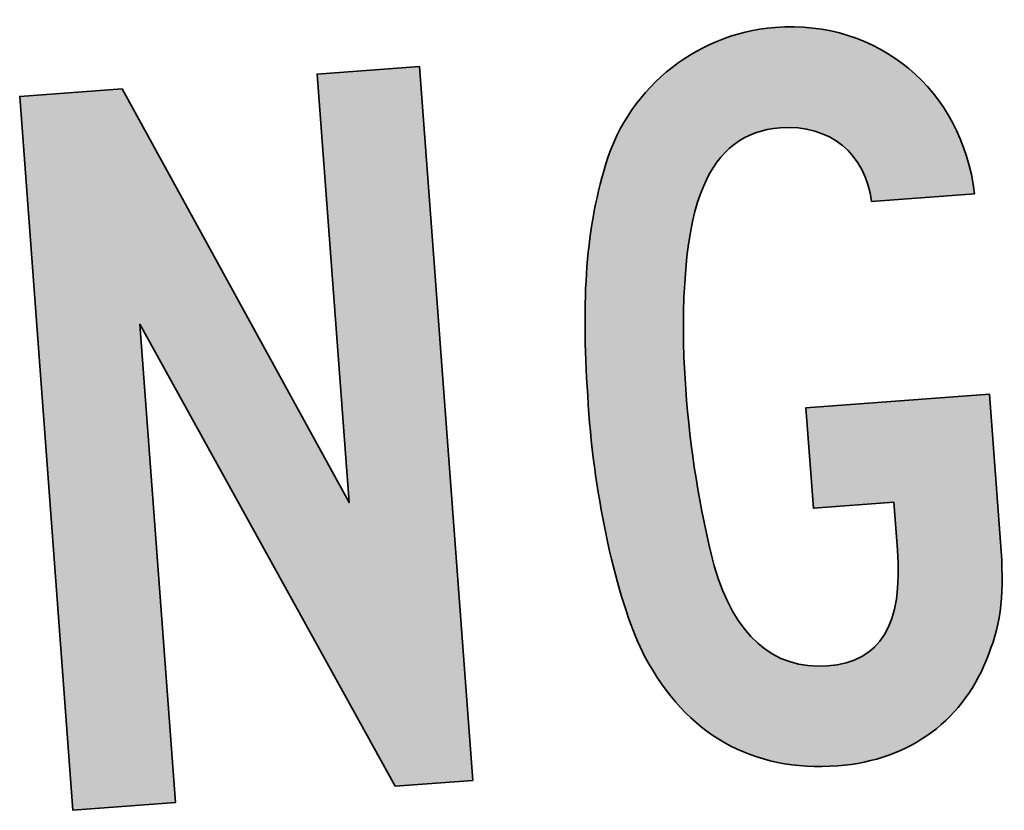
# Model space of a CAD drawing. Header units: millimetres. Extents: x 573132 to 957048, y 21042 to 318066.
# Tile 157 of 256: x 840148 to 840425, y 170096 to 170318. Entities that reach past the tile are written whole.
import ezdxf

# ---------------------------------------------------------------- set-up
doc = ezdxf.new("R2010")
doc.units = ezdxf.units.MM
doc.header["$LTSCALE"] = 2000
doc.layers.add('EV points', color=7, linetype='Continuous')

# ---------------------------------------------------------------- blocks, each defined once
blk = doc.blocks.new('elev17189.1')
at = {"true_color": 0xffffff}
h = blk.add_hatch(color=7, dxfattribs=at)
h.dxf.hatch_style = 1
edge = h.paths.add_edge_path()
edge.add_line((8.087658, 3.952659), (7.316028, 3.952659))
edge.add_line((7.316028, 3.952659), (7.316028, 3.531549))
edge.add_line((7.316028, 3.531549), (7.654248, 3.531549))
edge.add_line((7.654248, 3.531549), (7.654248, 3.331569))
edge.add_spline(control_points=[(7.654248, 3.331569), (7.654248, 3.015819), (7.548558, 2.868429), (7.326558, 2.868429)], knot_values=[0, 0, 0, 0, 1, 1, 1, 1], degree=3, periodic=0)
edge.add_spline(control_points=[(7.326558, 2.868429), (7.093998, 2.868429), (6.946038, 3.026349), (6.882558, 3.321069)], knot_values=[0, 0, 0, 0, 1, 1, 1, 1], degree=3, periodic=0)
edge.add_arc((11.100941, 4.055234), 4.281793, 179.82344, 189.872843, ccw=False)
edge.add_spline(control_points=[(6.819168, 4.068429), (6.819168, 4.426299), (6.872058, 4.763169), (6.956598, 4.910499)], knot_values=[0, 0, 0, 0, 1, 1, 1, 1], degree=3, periodic=0)
edge.add_spline(control_points=[(6.956598, 4.910499), (7.030548, 5.057889), (7.146858, 5.131569), (7.294848, 5.131569)], knot_values=[0, 0, 0, 0, 1, 1, 1, 1], degree=3, periodic=0)
edge.add_spline(control_points=[(7.294848, 5.131569), (7.506228, 5.131569), (7.643688, 4.994739), (7.654218, 4.794729)], knot_values=[0, 0, 0, 0, 1, 1, 1, 1], degree=3, periodic=0)
edge.add_line((7.654218, 4.794729), (8.087598, 4.794729))
edge.add_spline(control_points=[(8.087598, 4.794729), (8.066478, 5.236869), (7.738788, 5.552649), (7.305378, 5.552649)], knot_values=[0, 0, 0, 0, 1, 1, 1, 1], degree=3, periodic=0)
edge.add_arc((7.310625, 4.742573), 0.810093, 90.371096, 161.335696)
edge.add_spline(control_points=[(6.544308, 5.005269), (6.438618, 4.721049), (6.406878, 4.415769), (6.406878, 3.994749)], knot_values=[0, 0, 0, 0, 1, 1, 1, 1], degree=3, periodic=0)
edge.add_spline(control_points=[(6.406878, 3.994749), (6.406878, 3.605229), (6.470298, 3.184149), (6.565458, 2.963139)], knot_values=[0, 0, 0, 0, 1, 1, 1, 1], degree=3, periodic=0)
edge.add_spline(control_points=[(6.565458, 2.963139), (6.713478, 2.626299), (6.977718, 2.447349), (7.337148, 2.447349)], knot_values=[0, 0, 0, 0, 1, 1, 1, 1], degree=3, periodic=0)
edge.add_spline(control_points=[(7.337148, 2.447349), (7.643688, 2.447349), (7.886778, 2.605269), (8.003058, 2.868399)], knot_values=[0, 0, 0, 0, 1, 1, 1, 1], degree=3, periodic=0)
edge.add_spline(control_points=[(8.003058, 2.868399), (8.066478, 2.994699), (8.087598, 3.121059), (8.087658, 3.331569)], knot_values=[0, 0, 0, 0, 1, 1, 1, 1], degree=3, periodic=0)
edge.add_line((8.087658, 3.331569), (8.087658, 3.952659))
h = blk.add_hatch(color=7, dxfattribs=at)
h.dxf.hatch_style = 1
h.paths.add_polyline_path([(4.12617, 2.49996), (4.55685, 2.49996), (4.55685, 4.51053), (5.48124, 2.49996), (5.80689, 2.49996), (5.80689, 5.49999), (5.37621, 5.49999), (5.37621, 3.69999), (4.55685, 5.49999), (4.12617, 5.49999)])
at = {"color": 255, "lineweight": 35}
blk.add_lwpolyline([(5.48124, 2.49996), (4.55685, 4.51053), (4.55685, 2.49996), (4.12617, 2.49996), (4.12617, 5.49999), (4.55685, 5.49999), (5.37621, 3.69999), (5.37621, 5.49999), (5.80689, 5.49999), (5.80689, 2.49996)], close=True, dxfattribs=at)
for points in [[(8.087598, 4.794729), (7.654218, 4.794729)], [(7.654248, 3.331569), (7.654248, 3.531549), (7.316028, 3.531549), (7.316028, 3.952659), (8.087658, 3.952659), (8.087658, 3.331569)]]:
    blk.add_lwpolyline(points, dxfattribs=at)
for centre, radius, start, end in [((7.310625, 4.742573), 0.810093, 90.371096, 161.078113), ((11.100941, 4.055234), 4.281793, 179.82344, 189.872843)]:
    blk.add_arc(centre, radius, start, end, dxfattribs=at)
for points in [[(7.305378, 5.552649), (7.738788, 5.552649), (8.066478, 5.236869), (8.087598, 4.794729)], [(7.294848, 5.131569), (7.146858, 5.131569), (7.030548, 5.057889), (6.956598, 4.910499)], [(7.654218, 4.794729), (7.643688, 4.994739), (7.506228, 5.131569), (7.294848, 5.131569)], [(6.406878, 3.994749), (6.406878, 4.415769), (6.438618, 4.721049), (6.544308, 5.005269)], [(6.956598, 4.910499), (6.872058, 4.763169), (6.819168, 4.426299), (6.819168, 4.068429)], [(6.565458, 2.963139), (6.470298, 3.184149), (6.406878, 3.605229), (6.406878, 3.994749)], [(6.882558, 3.321069), (6.946038, 3.026349), (7.093998, 2.868429), (7.326558, 2.868429)], [(7.326558, 2.868429), (7.548558, 2.868429), (7.654248, 3.015819), (7.654248, 3.331569)], [(8.087658, 3.331569), (8.087598, 3.121059), (8.066478, 2.994699), (8.003058, 2.868399)], [(7.337148, 2.447349), (6.977718, 2.447349), (6.713478, 2.626299), (6.565458, 2.963139)], [(8.003058, 2.868399), (7.886778, 2.605269), (7.643688, 2.447349), (7.337148, 2.447349)]]:
    blk.add_open_spline(points, degree=3, dxfattribs=at)

msp = doc.modelspace()

# ---------------------------------------------------------------- block references
at = {"layer": 'EV points', "xscale": 67.08863045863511, "yscale": 67.08863045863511, "zscale": 67.08863045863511, "rotation": 4.265107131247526}
msp.add_blockref('elev17189.1', (839899.27, 169907.96), dxfattribs=at)

doc.saveas('drawing.dxf')
